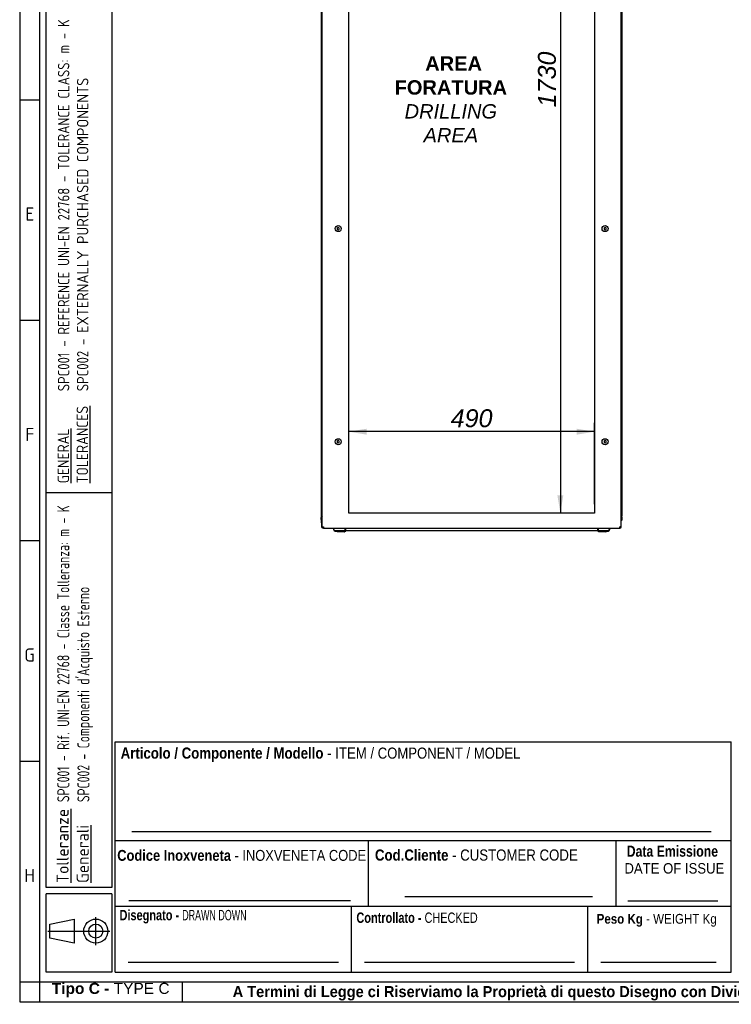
# Paper-space layout 'Layout1' of a CAD drawing. Extents: x 81 to 5357, y 137 to 3739.
# Tile 1 of 10: x 81 to 1500, y 137 to 2101. Entities that reach past the tile are written whole.
import ezdxf
from ezdxf.lldxf.tags import DXFTag

# ---------------------------------------------------------------- set-up
doc = ezdxf.new("R2010")
doc.units = 0
doc.header["$LTSCALE"] = 13.000013
doc.layers.get('0').update_dxf_attribs({"linetype": 'CONTINUOUS'})
for name, color, linetype in [('_TRANSLATION', 7, 'CONTINUOUS'), ('AE00219_03', 7, 'CONTINUOUS'), ('DEFAULT', 7, 'CONTINUOUS'), ('DV6__TRANSLATION', 7, 'CONTINUOUS'), ('F0000001_47', 7, 'CONTINUOUS'), ('F0000001_64', 7, 'CONTINUOUS'), ('M0000000_06', 7, 'CONTINUOUS'), ('M0000000_29', 7, 'CONTINUOUS'), ('M0000000_39', 7, 'CONTINUOUS'), ('M0000000_54', 7, 'CONTINUOUS'), ('SBAVATURE', 7, 'CONTINUOUS')]:
    doc.layers.add(name, color=color, linetype=linetype)
doc.styles.add('SEACAD_ARIAL', font='arial.ttf')
doc.styles.add('SEACAD_ARIAL_NARROW', font='ARIALN.TTF', dxfattribs={"width": 0.8})
doc.styles.add('SEACAD_ARIALB', font='arialbd.ttf', dxfattribs={"width": 0.9})
doc.styles.add('SEACAD_ARIALI', font='ariali.ttf')
doc.styles.add('SEACAD_SOLID_EDGE_ANSI', font='seans.ttf', dxfattribs={"width": 0.9})
doc.styles.add('SEACAD_SOLID_EDGE_ANSIB', font='seansbd.ttf', dxfattribs={"width": 0.9})
tags = doc.linetypes.add('CENTER2', pattern=[28.575, 19.05, -3.175, 3.175, -3.175]).pattern_tags.tags
tags[10:11] = [DXFTag(74, 4), DXFTag(75, 0), DXFTag(340, '0'), DXFTag(46, 0.0), DXFTag(50, 0.0), DXFTag(44, 0.0), DXFTag(45, 0.0)]
tags[8:9] = [DXFTag(74, 4), DXFTag(75, 0), DXFTag(340, '0'), DXFTag(46, 0.0), DXFTag(50, 0.0), DXFTag(44, 0.0), DXFTag(45, 0.0)]
tags[6:7] = [DXFTag(74, 4), DXFTag(75, 0), DXFTag(340, '0'), DXFTag(46, 0.0), DXFTag(50, 0.0), DXFTag(44, 0.0), DXFTag(45, 0.0)]
tags[4:5] = [DXFTag(74, 4), DXFTag(75, 0), DXFTag(340, '0'), DXFTag(46, 0.0), DXFTag(50, 0.0), DXFTag(44, 0.0), DXFTag(45, 0.0)]
doc.dimstyles.new('ISO', dxfattribs={"dimtxt": 13.75, "dimasz": 13.75, "dimexe": 6.875, "dimexo": 6.875, "dimgap": 3.4375, "dimtad": 1, "dimdec": 1, "dimtxsty": 'SEACAD_ARIAL', "dimblk1": '_SE_FILLED', "dimblk2": '_SE_FILLED', "dimsah": 1, "dimcen": 6.875, "dimazin": 3, "dimtfac": 0.7, "dimtdec": 3, "dimtmove": 0, "dimatfit": 3})

# ---------------------------------------------------------------- blocks, each defined once
blk = doc.blocks.new('DMBLK22')
at = {"layer": '_TRANSLATION', "linetype": 'CONTINUOUS'}
for points in [[(1153, 2810.9), (1164.9, 2810.9), (1158.9, 2846.6)], [(1153, 1152.4), (1158.9, 1116.6), (1164.9, 1152.4)]]:
    blk.add_hatch(color=7, dxfattribs=at).paths.add_polyline_path(points)
at = {"layer": '_TRANSLATION', "color": 7, "linetype": 'CONTINUOUS'}
for p, q in [((1209.2, 2846.6), (1141, 2846.6)), ((1158.9, 2846.6), (1158.9, 1116.6)), ((1209.2, 1116.6), (1141, 1116.6))]:
    blk.add_line(p, q, dxfattribs=at)
at = {"layer": '_TRANSLATION', "color": 7, "linetype": 'CONTINUOUS', "style": 'SEACAD_ARIALI'}
blk.add_text('1730', height=35.75, rotation=90, dxfattribs=at).set_placement((1150, 1926))
blk = doc.blocks.new('_SE_FILLED')
at = {"color": 0}
blk.add_line((0, 0), (-1, 0), dxfattribs=at)
blk.add_solid([(0, 0), (-1, -0.1665), (-1, 0.1665), (0, 0)], dxfattribs=at)
blk = doc.blocks.new('DMBLK23')
at = {"layer": '_TRANSLATION', "linetype": 'CONTINUOUS'}
for points in [[(772.8, 1285.1), (737, 1279.2), (772.8, 1273.2)], [(1191.3, 1285.1), (1191.3, 1273.2), (1227, 1279.2)]]:
    blk.add_hatch(color=7, dxfattribs=at).paths.add_polyline_path(points)
at = {"layer": '_TRANSLATION', "color": 7, "linetype": 'CONTINUOUS'}
for p, q in [((737, 1134.5), (737, 1297.1)), ((1227, 1134.5), (1227, 1297.1)), ((1227, 1279.2), (737, 1279.2))]:
    blk.add_line(p, q, dxfattribs=at)
at = {"layer": '_TRANSLATION', "color": 7, "linetype": 'CONTINUOUS', "style": 'SEACAD_ARIALI'}
blk.add_text('490', height=35.75, dxfattribs=at).set_placement((940.3, 1288.1))

psp = doc.layouts.get("Layout1")

# ---------------------------------------------------------------- linework, layer by layer
at = {"color": 7, "linetype": 'CONTINUOUS'}
for p, q in [((81.05, 3738.65), (81.05, 142.47)), ((120.42, 1940.56), (81.05, 1940.56)), ((120.42, 1500.88), (81.05, 1500.88)), ((120.42, 1061.22), (81.05, 1061.22)), ((1499.72, 201.53), (1499.72, 660.92)), ((120.42, 621.52), (81.05, 621.52)), ((271.35, 464.03), (1499.72, 464.03)), ((849.09, 352.47), (1223.14, 352.47)), ((1293.66, 343.46), (1473.2, 343.46)), ((271.35, 332.78), (1499.72, 332.78)), ((742.47, 201.53), (742.47, 332.78)), ((1213.72, 201.53), (1213.72, 332.78)), ((232.79, 255.02), (232.79, 311.24)), ((137.36, 283.13), (260.9, 283.13)), ((297.6, 221.22), (716.3, 221.22)), ((768.72, 221.22), (1187.41, 221.22)), ((1239.84, 221.22), (1469.65, 221.22)), ((405.53, 142.41), (405.53, 181.78)), ((81.05, 142.47), (5357.2, 142.47))]:
    psp.add_line(p, q, dxfattribs=at)
psp.add_lwpolyline([(189.57, 259.03), (141.37, 269.07), (141.37, 297.19), (189.57, 307.23), (189.57, 259.03)], dxfattribs=at)
for radius in [24.1, 14.06]:
    psp.add_circle((232.79, 283.13), radius, dxfattribs=at)
at = {"layer": 'AE00219_03', "color": 7, "linetype": 'CONTINUOUS'}
for p, q in [((716.04, 1686.46), (714.04, 1685.3)), ((714.04, 1685.3), (714.04, 1682.99)), ((714.04, 1682.99), (716.04, 1681.84)), ((718.04, 1685.3), (716.04, 1686.46)), ((716.04, 1681.84), (718.04, 1682.99)), ((718.04, 1682.99), (718.04, 1685.3)), ((1248.04, 1686.46), (1246.04, 1685.3)), ((1246.04, 1685.3), (1246.04, 1682.99)), ((1246.04, 1682.99), (1248.04, 1681.84)), ((1250.04, 1685.3), (1248.04, 1686.46)), ((1248.04, 1681.84), (1250.04, 1682.99)), ((1250.04, 1682.99), (1250.04, 1685.3)), ((716.04, 1261.46), (714.04, 1260.3)), ((714.04, 1260.3), (714.04, 1257.99)), ((714.04, 1257.99), (716.04, 1256.84)), ((718.04, 1260.3), (716.04, 1261.46)), ((716.04, 1256.84), (718.04, 1257.99)), ((718.04, 1257.99), (718.04, 1260.3)), ((1248.04, 1261.46), (1246.04, 1260.3)), ((1246.04, 1260.3), (1246.04, 1257.99)), ((1246.04, 1257.99), (1248.04, 1256.84)), ((1250.04, 1260.3), (1248.04, 1261.46)), ((1248.04, 1256.84), (1250.04, 1257.99)), ((1250.04, 1257.99), (1250.04, 1260.3))]:
    psp.add_line(p, q, dxfattribs=at)
for centre in [(716.04, 1684.15), (1248.04, 1684.15), (716.04, 1259.15), (1248.04, 1259.15)]:
    psp.add_circle(centre, 6, dxfattribs=at)
at = {"layer": 'DEFAULT', "color": 7, "linetype": 'CONTINUOUS'}
for p, q in [((120.42, 3738.65), (120.42, 142.47)), ((133.55, 370.5), (133.55, 3679.59)), ((264.79, 3679.59), (264.79, 370.5)), ((264.79, 1157), (133.55, 1157)), ((271.35, 201.53), (271.35, 660.92)), ((271.35, 660.92), (1499.72, 660.92)), ((776.27, 332.78), (776.27, 464.03)), ((1270.27, 332.78), (1270.27, 464.03)), ((264.79, 370.5), (133.55, 370.5)), ((264.79, 357.5), (133.55, 357.5)), ((133.55, 201.5), (133.55, 357.5)), ((264.79, 357.5), (264.79, 201.5)), ((264.79, 201.5), (133.55, 201.5)), ((271.35, 201.53), (1499.72, 201.53)), ((81.05, 181.84), (5357.2, 181.84))]:
    psp.add_line(p, q, dxfattribs=at)
at = {"layer": 'DV6__TRANSLATION', "color": 7, "linetype": 'CENTER2'}
for p, q in [((737.04, 1116.65), (737.04, 2846.65)), ((1227.04, 2846.65), (1227.04, 1116.65)), ((1227.04, 1116.65), (737.04, 1116.65))]:
    psp.add_line(p, q, dxfattribs=at)
at = {"layer": 'F0000001_47', "color": 7, "linetype": 'CONTINUOUS'}
for p, q in [((684.04, 1089.45), (684.04, 2873.85)), ((1280.04, 1089.45), (1280.04, 2873.85)), ((684.04, 1089.45), (686.84, 1089.45)), ((686.86, 1086.65), (686.84, 1086.65)), ((686.86, 1086.65), (1277.22, 1086.65)), ((1277.22, 1086.65), (1277.24, 1086.65)), ((1280.04, 1089.45), (1277.24, 1089.45))]:
    psp.add_line(p, q, dxfattribs=at)
for centre, radius, start, end in [((686.84, 1089.45), 2.8, 180, 270), ((840.91, 1089.15), 154.07, 179.8886, 180.9299), ((1123.17, 1089.15), 154.07, 359.0701, 0.1114), ((1277.24, 1089.45), 2.8, 270, 0)]:
    psp.add_arc(centre, radius, start, end, dxfattribs=at)
at = {"layer": 'F0000001_64', "color": 7, "linetype": 'CONTINUOUS'}
for p, q in [((682.54, 1109.81), (682.54, 1111.65)), ((682.54, 1097.15), (682.54, 1102.9)), ((682.54, 1097.15), (682.54, 1097.14)), ((682.54, 1097.15), (684.04, 1097.15)), ((684.04, 1097.14), (682.54, 1097.14)), ((682.54, 1097.14), (682.54, 1089.95))]:
    psp.add_line(p, q, dxfattribs=at)
psp.add_arc((685.34, 1089.95), 2.8, 180, 270, dxfattribs=at)
at = {"layer": 'M0000000_06', "color": 7, "linetype": 'CONTINUOUS'}
for p, q in [((706.79, 1086.65), (706.79, 1084.15)), ((707.54, 1084.15), (707.54, 1086.65)), ((730.04, 1081.65), (710.04, 1081.65)), ((710.04, 1080.9), (714.04, 1080.9)), ((714.04, 1079.9), (714.04, 1081.65)), ((729.04, 1079.9), (729.04, 1081.65)), ((729.04, 1080.9), (730.04, 1080.9)), ((730.04, 1084.15), (730.04, 1086.65)), ((730.04, 1080.9), (730.04, 1084.15)), ((730.04, 1080.9), (731.04, 1080.9)), ((731.04, 1084.15), (731.04, 1086.65)), ((731.04, 1080.9), (731.04, 1084.15)), ((1233.04, 1086.65), (1233.04, 1084.15)), ((1233.04, 1084.15), (1233.04, 1080.9)), ((1234.04, 1080.9), (1233.04, 1080.9)), ((1234.04, 1086.65), (1234.04, 1084.15)), ((1234.04, 1084.15), (1234.04, 1080.9)), ((1254.04, 1081.65), (1234.04, 1081.65)), ((1234.04, 1080.9), (1235.04, 1080.9)), ((1235.04, 1079.9), (1235.04, 1081.65)), ((1250.04, 1079.9), (1250.04, 1081.65)), ((1250.04, 1080.9), (1254.04, 1080.9)), ((1256.54, 1086.65), (1256.54, 1084.15)), ((1257.29, 1084.15), (1257.29, 1086.65)), ((716.04, 1079.65), (714.29, 1079.65)), ((727.04, 1079.65), (716.04, 1079.65)), ((728.79, 1079.65), (727.04, 1079.65)), ((1237.04, 1079.65), (1235.29, 1079.65)), ((1248.04, 1079.65), (1237.04, 1079.65)), ((1249.79, 1079.65), (1248.04, 1079.65))]:
    psp.add_line(p, q, dxfattribs=at)
for centre, radius, start, end in [((710.04, 1084.15), 3.25, 180, 270), ((710.04, 1084.15), 2.5, 180, 270), ((1254.04, 1084.15), 2.5, 270, 0), ((1254.04, 1084.15), 3.25, 270, 0), ((714.29, 1079.9), 0.25, 180, 270), ((728.79, 1079.9), 0.25, 270, 0), ((1235.29, 1079.9), 0.25, 180, 270), ((1249.79, 1079.9), 0.25, 270, 0)]:
    psp.add_arc(centre, radius, start, end, dxfattribs=at)
at = {"layer": 'M0000000_29', "color": 7, "linetype": 'CONTINUOUS'}
for p, q in [((682.04, 2851.65), (682.04, 1111.65)), ((1282.04, 1111.65), (1282.04, 2851.65)), ((684.04, 1111.65), (682.04, 1111.65)), ((1280.04, 1111.65), (1282.04, 1111.65))]:
    psp.add_line(p, q, dxfattribs=at)
at = {"layer": 'M0000000_39', "color": 7, "linetype": 'CONTINUOUS'}
for p, q in [((682.04, 1103.9), (682.04, 1107.95)), ((683.24, 1107.95), (683.24, 1103.9)), ((683.34, 1103.9), (683.34, 1107.85)), ((1280.74, 1103.9), (1280.74, 1107.85)), ((1280.84, 1107.95), (1280.84, 1103.9)), ((1282.04, 1103.9), (1282.04, 1107.95))]:
    psp.add_line(p, q, dxfattribs=at)
for centre, radius, start, end in [((685.74, 1107.95), 3.7, 117.35223, 180), ((683.29, 1103.9), 1.25, 180, 306.8699), ((685.74, 1107.95), 2.5, 132.84364, 180), ((683.29, 1103.9), 0.05, 180, 0), ((685.84, 1107.85), 2.5, 136.05448, 180), ((1278.34, 1107.95), 3.7, 0, 62.64777), ((1278.34, 1107.95), 2.5, 0, 47.15636), ((1278.24, 1107.85), 2.5, 0, 43.94552), ((1280.79, 1103.9), 1.25, 233.1301, 0), ((1280.79, 1103.9), 0.05, 180, 0)]:
    psp.add_arc(centre, radius, start, end, dxfattribs=at)
at = {"layer": 'M0000000_54', "color": 7, "linetype": 'CONTINUOUS'}
psp.add_line((1233.04, 1081.65), (731.04, 1081.65), dxfattribs=at)
at = {"layer": 'SBAVATURE', "color": 7, "linetype": 'CONTINUOUS'}
for p, q in [((304.62, 482.14), (1459.46, 482.14)), ((298.59, 344.17), (740.66, 344.17))]:
    psp.add_line(p, q, dxfattribs=at)

# ---------------------------------------------------------------- texts
at = {"attachment_point": 1, "rotation": 90}
for s, insert, char_height, width in [('{\\fSolid Edge ANSI|b0|i0|c0|p34;\\W0.84600x;\\C7;SPC001 - REFERENCE UNI-EN 22768 - TOLERANCE CLASS: m - K}\\P{\\fSolid Edge ANSI|b0|i0|c0|p34;\\W0.84600x;\\C7;SPC002 - }{\\fSolid Edge ANSI|b0|i0|c0|p34;\\W0.94000x;\\C7;EXTERNALLY PURCHASED COMPONENTS}', (157.31, 1359.86), 22.75002, 736.858), ('{\\fSolid Edge ANSI|b1|i0|c0|p34;\\L\\C7;Tolleranze}\\P{\\fSolid Edge ANSI|b1|i0|c0|p34;\\L\\C7;Generali}', (154.57, 379.19), 24.05, 142.213)]:
    psp.add_mtext(s, dxfattribs=dict(at, insert=insert, char_height=char_height, width=width))
at = {"attachment_point": 8}
for s, insert, char_height, width in [('{\\fSolid Edge ANSI|b0||i0||c0|p34;\\C7;\\H26.24952225;\\W1.;E}', (101.21, 1700.07), 26.2495, 31.1714), ('{\\fSolid Edge ANSI|b0||i0||c0|p34;\\C7;\\H26.24952225;\\W1.;F}', (101.18, 1260.39), 26.2495, 29.5308), ('{\\fSolid Edge ANSI|b0||i0||c0|p34;\\C7;\\H26.24952225;\\W1.;G}', (100.85, 820.72), 26.2495, 33.6323), ('{\\fSolid Edge ANSI|b0||i0||c0|p34;\\C7;\\H26.24952225;\\W1.;H}', (100.87, 381.04), 26.2495, 35.2729), ('{\\fArial|b1||i0||c0|p34;\\C7;\\H22.1000221;\\W1.;Tipo C - }{\\fArial|b0||i0||c0|p34;\\C7;\\H22.1000221;\\W1.;TYPE C}', (262.42, 151.24), 22.10002, 236.0631), ('{\\fArial|b1||i0||c0|p34;\\C7;\\H22.1000221;\\W0.94;A Termini di Legge ci Riserviamo la Proprietà di questo Disegno con Divieto di Riprodurlo e di Renderlo Comunque Noto a Terzi Senza Nostra Autorizzazione}', (1590.76, 144.78), 22.10002, 2275.1506)]:
    psp.add_mtext(s, dxfattribs=dict(at, insert=insert, char_height=char_height, width=width))
at = {"attachment_point": 1, "rotation": 90}
for s, insert, char_height, width, style in [('{\\fSolid Edge ANSI|b0|i0|c0|p34;\\L\\C7;GENERAL}\\P{\\fSolid Edge ANSI|b0|i0|c0|p34;\\L\\C7;TOLERANCES}\\P', (156.62, 1176.31), 22.75, 164.2166, 'SEACAD_SOLID_EDGE_ANSI'), ("{\\fSolid Edge ANSI|b1|i0|c0|p34;\\W0.82000x;\\C7;SPC001 - Rif. UNI-EN 22768 - Classe Tolleranza: m - K}\\P{\\fSolid Edge ANSI|b1|i0|c0|p34;\\W0.82000x;\\C7;SPC002 - Componenti d'Acquisto Esterno}", (156, 540.43), 24.05002, 605.6439, 'SEACAD_SOLID_EDGE_ANSIB')]:
    psp.add_mtext(s, dxfattribs=dict(at, insert=insert, char_height=char_height, width=width, style=style))
for s, insert, char_height, width, attachment_point, style in [('{\\fArial|b1||i0||c0|p34;\\C7;\\H22.31209391;\\W0.846;Articolo / Componente / Modello}{\\fArial|b0||i0||c0|p34;\\C7;\\H22.31209391;\\W0.846; - ITEM}{\\fArial|b0||i0||c0|p34;\\C7;\\H22.1000221;\\W0.846; / COMPONENT / MODEL}', (282.36, 620.35), 22.10002, 798.0383, 7, 'SEACAD_ARIAL'), ('{\\fArial|b1||i0||c0|p34;\\C7;\\H22.1000221;\\W0.792;Data Emissione}', (1291.21, 431.25), 22.1, 186.6463, 7, 'SEACAD_ARIALB'), ('{\\fArial|b1||i0||c0|p34;\\C7;\\H21.71002171;\\W0.846;Codice Inoxveneta}{\\fArial|b0||i0||c0|p34;\\C7;\\H21.71002171;\\W0.846; - INOXVENETA CODE}', (275.54, 423.06), 21.71002, 497.0211, 7, 'SEACAD_ARIAL'), ('{\\fArial|b1||i0||c0|p34;\\C7;\\H22.31209391;\\W0.846;Cod.Cliente}{\\fArial|b0||i0||c0|p34;\\C7;\\H22.31209391;\\W0.846; - CUSTOMER CODE}', (789.29, 423.44), 22.31209, 409.8445, 7, 'SEACAD_ARIAL'), ('{\\fArial|b0||i0||c0|p34;\\C7;\\H20.8000208;\\W0.9;DATE OF ISSUE}', (1286.71, 397.67), 20.8, 196.5153, 7, 'SEACAD_ARIAL'), ('{\\fArial|b1||i0||c0|p34;\\C7;\\H20.8000208;\\W0.752;Disegnato - }{\\fArial Narrow|b0||i0||c0|p34;\\C7;\\H20.63752064;\\W0.752;\\T1.;DRAWN DOWN}', (406.7, 298.36), 20.63752, 258.4554, 8, 'SEACAD_ARIAL_NARROW'), ('{\\fArial|b1||i0||c0|p34;\\C7;\\H20.8000208;\\W0.752;Controllato - }{\\fArial|b0||i0||c0|p34;\\C7;\\H20.63752064;\\W0.752;\\T1.;CHECKED}{\\fArial|b1||i0||c0|p34;\\C7;\\H20.8000208;\\W0.752; }', (873.23, 299.34), 20.80002, 244.8275, 8, 'SEACAD_ARIALB'), ('{\\fArial|b1||i0||c0|p34;\\C7;\\H19.5000195;\\W0.846;Peso Kg}{\\fArial|b0||i0||c0|p34;\\C7;\\H19.5000195;\\W0.846; - WEIGHT Kg}', (1231.26, 291.96), 19.50002, 243.5263, 7, 'SEACAD_ARIAL')]:
    psp.add_mtext(s, dxfattribs=dict(insert=insert, char_height=char_height, width=width, attachment_point=attachment_point, style=style))
at = {"layer": '_TRANSLATION', "insert": (940.58, 1941.82), "char_height": 28.6, "width": 232.3722, "attachment_point": 5}
psp.add_mtext('{\\fArial|b0||i0||c0|p34;\\C7;\\H28.6000286;\\W1.; }{\\fArial|b1||i0||c0|p34;\\C7;\\H28.6000286;\\W1.;AREA\\P}{\\fArial|b1||i0||c0|p34;\\C7;\\H28.6000286;\\W1.;FORATURA \\P}{\\fArial|b0||i1||c0|p34;\\C7;\\H28.6000286;\\W1.;DRILLING\\P}{\\fArial|b0||i1||c0|p34;\\C7;\\H28.6000286;\\W1.;AREA}', dxfattribs=at)

# ---------------------------------------------------------------- dimensions: what is measured, and where the dimension line sits
at = {"layer": '_TRANSLATION', "color": 7, "linetype": 'CONTINUOUS'}
for base, p1, p2, angle, picture, middle in [((1158.92, 2846.65), (1227.04, 2846.65), (1227.04, 1116.65), 270, 'DMBLK22', (1158.92, 1981.65)), ((1227.04, 1279.18), (1227.04, 1116.65), (737.04, 1116.65), 180, 'DMBLK23', (982.04, 1279.18))]:
    dim = psp.add_linear_dim(base=base, p1=p1, p2=p2, angle=angle, text='\\A1;<>', dimstyle='ISO', override={"dimtxt": 35.750036, "dimasz": 35.750036, "dimexe": 17.875018, "dimexo": 17.875018, "dimgap": 8.937509, "dimcen": 17.875018}, dxfattribs=at)
    dim.commit()
    dim.dimension.update_dxf_attribs({"geometry": picture, "text_midpoint": middle, "dimtype": 161})

doc.saveas('drawing.dxf')
